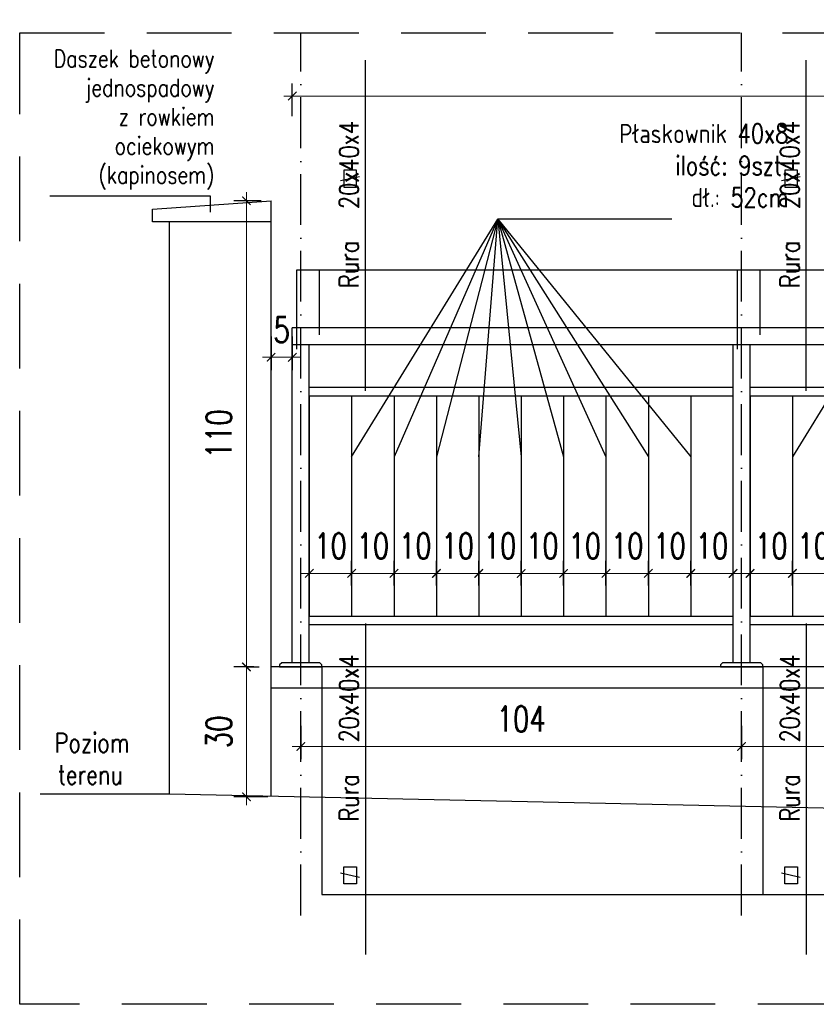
# Model space of a CAD drawing. Header units: millimetres. Extents: x 31969 to 285678, y -69766 to -1123.
# Tile 6 of 161: x 139546 to 139734, y -20531 to -20299. Entities that reach past the tile are written whole.
import ezdxf

# ---------------------------------------------------------------- set-up
doc = ezdxf.new("R2010")
doc.units = ezdxf.units.MM
for name, pattern in [('ACAD_ISO03W100', [30, 12, -18]), ('ACAD_ISO10W100', [18, 12, -3, 0, -3]), ('HIDDEN', [0.375, 0.25, -0.125])]:
    doc.linetypes.add(name, pattern=pattern)
for name, color, linetype in [('a-balustrady detal', 5, 'Continuous'), ('a-opis 2', 1, 'Continuous'), ('a-osie', 4, 'ACAD_ISO10W100'), ('a-przerywana', 250, 'HIDDEN'), ('a-widokowa', 3, 'Continuous'), ('a-wymiary', 11, 'Continuous')]:
    doc.layers.add(name, color=color, linetype=linetype)
doc.styles.add('WYMIAR', font='romans.shx', dxfattribs={"width": 0.8})
doc.styles.add('WYMIARY', font='simplex.shx', dxfattribs={"width": 0.75})
doc.dimstyles.new('MAREK50', dxfattribs={"dimtxt": 12.5, "dimasz": 5, "dimexe": 3, "dimexo": 2, "dimgap": 3.5, "dimtad": 1, "dimdec": 1, "dimdsep": 46, "dimtxsty": 'WYMIARY', "dimblk1": 'ARCHTICK', "dimblk2": 'ARCHTICK', "dimsah": 1, "dimcen": 2.5, "dimdle": 5, "dimadec": 0, "dimazin": 0, "dimtfac": 1, "dimtdec": 1, "dimtmove": 1, "dimatfit": 3, "dimldrblk": 'ARCHTICK', "dimfxl": 0, "dimtolj": 1, "dimtzin": 0, "dimarcsym": 0})

# ---------------------------------------------------------------- blocks, each defined once
blk = doc.blocks.new('_ARCHTICK')
at = {"color": 0, "linetype": 'ByBlock', "const_width": 0.15}
blk.add_lwpolyline([(-0.5, -0.5), (0.5, 0.5)], dxfattribs=at)
blk = doc.blocks.new('*D922')
at = {"layer": 'a-wymiary', "color": 0, "linetype": 'ACAD_ISO03W100', "lineweight": -2, "ltscale": 100}
blk.add_line((139728.72, -20432.33), (139728.72, -20426.44), dxfattribs=at)
at = {"layer": 'a-wymiary', "color": 0, "lineweight": -2, "ltscale": 100}
blk.add_line((139738.72, -20432.33), (139738.72, -20426.44), dxfattribs=at)
at = {"layer": 'a-wymiary', "color": 0, "lineweight": 0, "ltscale": 100}
blk.add_line((139726.72, -20429.44), (139740.72, -20429.44), dxfattribs=at)
at = {"layer": 'DEFPOINTS', "color": 0, "ltscale": 100}
for p in [(139738.72, -20429.44), (139728.72, -20434.33), (139738.72, -20434.33)]:
    blk.add_point(p, dxfattribs=at)
at = {"layer": 'a-wymiary', "color": 0, "lineweight": 0, "ltscale": 100, "xscale": 2, "yscale": 2, "zscale": 2, "rotation": 180}
blk.add_blockref('_ARCHTICK', (139728.72, -20429.44), dxfattribs=at)
at = {"layer": 'a-wymiary', "color": 0, "lineweight": 0, "ltscale": 100, "xscale": 2, "yscale": 2, "zscale": 2}
blk.add_blockref('_ARCHTICK', (139738.72, -20429.44), dxfattribs=at)
at = {"layer": 'a-wymiary', "color": 0, "ltscale": 100, "insert": (139733.72, -20422.94), "char_height": 6, "attachment_point": 5, "style": 'WYMIARY'}
blk.add_mtext('\\A1;10', dxfattribs=at)
blk = doc.blocks.new('*D929')
at = {"layer": 'a-wymiary', "color": 0, "linetype": 'ACAD_ISO03W100', "lineweight": -2, "ltscale": 100}
blk.add_line((139718.72, -20432.33), (139718.72, -20426.44), dxfattribs=at)
at = {"layer": 'a-wymiary', "color": 0, "lineweight": -2, "ltscale": 100}
blk.add_line((139728.72, -20432.33), (139728.72, -20426.44), dxfattribs=at)
at = {"layer": 'a-wymiary', "color": 0, "lineweight": 0, "ltscale": 100}
blk.add_line((139716.72, -20429.44), (139730.72, -20429.44), dxfattribs=at)
at = {"layer": 'DEFPOINTS', "color": 0, "ltscale": 100}
for p in [(139728.72, -20429.44), (139718.72, -20434.33), (139728.72, -20434.33)]:
    blk.add_point(p, dxfattribs=at)
at = {"layer": 'a-wymiary', "color": 0, "lineweight": 0, "ltscale": 100, "xscale": 2, "yscale": 2, "zscale": 2, "rotation": 180}
blk.add_blockref('_ARCHTICK', (139718.72, -20429.44), dxfattribs=at)
at = {"layer": 'a-wymiary', "color": 0, "lineweight": 0, "ltscale": 100, "xscale": 2, "yscale": 2, "zscale": 2}
blk.add_blockref('_ARCHTICK', (139728.72, -20429.44), dxfattribs=at)
at = {"layer": 'a-wymiary', "color": 0, "ltscale": 100, "insert": (139723.72, -20422.94), "char_height": 6, "attachment_point": 5, "style": 'WYMIARY'}
blk.add_mtext('\\A1;10', dxfattribs=at)
blk = doc.blocks.new('*D930')
at = {"layer": 'a-wymiary', "color": 0, "linetype": 'ACAD_ISO03W100', "lineweight": -2, "ltscale": 100}
blk.add_line((139624.72, -20432.33), (139624.72, -20426.44), dxfattribs=at)
at = {"layer": 'a-wymiary', "color": 0, "lineweight": -2, "ltscale": 100}
blk.add_line((139634.72, -20432.33), (139634.72, -20426.44), dxfattribs=at)
at = {"layer": 'a-wymiary', "color": 0, "lineweight": 0, "ltscale": 100}
blk.add_line((139622.72, -20429.44), (139636.72, -20429.44), dxfattribs=at)
at = {"layer": 'DEFPOINTS', "color": 0, "ltscale": 100}
for p in [(139634.72, -20429.44), (139624.72, -20434.33), (139634.72, -20434.33)]:
    blk.add_point(p, dxfattribs=at)
at = {"layer": 'a-wymiary', "color": 0, "lineweight": 0, "ltscale": 100, "xscale": 2, "yscale": 2, "zscale": 2, "rotation": 180}
blk.add_blockref('_ARCHTICK', (139624.72, -20429.44), dxfattribs=at)
at = {"layer": 'a-wymiary', "color": 0, "lineweight": 0, "ltscale": 100, "xscale": 2, "yscale": 2, "zscale": 2}
blk.add_blockref('_ARCHTICK', (139634.72, -20429.44), dxfattribs=at)
at = {"layer": 'a-wymiary', "color": 0, "ltscale": 100, "insert": (139629.72, -20422.94), "char_height": 6, "attachment_point": 5, "style": 'WYMIARY'}
blk.add_mtext('\\A1;10', dxfattribs=at)
blk = doc.blocks.new('*D931')
at = {"layer": 'a-wymiary', "color": 0, "linetype": 'ACAD_ISO03W100', "lineweight": -2, "ltscale": 100}
blk.add_line((139634.72, -20432.33), (139634.72, -20426.44), dxfattribs=at)
at = {"layer": 'a-wymiary', "color": 0, "lineweight": -2, "ltscale": 100}
blk.add_line((139644.72, -20432.33), (139644.72, -20426.44), dxfattribs=at)
at = {"layer": 'a-wymiary', "color": 0, "lineweight": 0, "ltscale": 100}
blk.add_line((139632.72, -20429.44), (139646.72, -20429.44), dxfattribs=at)
at = {"layer": 'DEFPOINTS', "color": 0, "ltscale": 100}
for p in [(139644.72, -20429.44), (139634.72, -20434.33), (139644.72, -20434.33)]:
    blk.add_point(p, dxfattribs=at)
at = {"layer": 'a-wymiary', "color": 0, "lineweight": 0, "ltscale": 100, "xscale": 2, "yscale": 2, "zscale": 2, "rotation": 180}
blk.add_blockref('_ARCHTICK', (139634.72, -20429.44), dxfattribs=at)
at = {"layer": 'a-wymiary', "color": 0, "lineweight": 0, "ltscale": 100, "xscale": 2, "yscale": 2, "zscale": 2}
blk.add_blockref('_ARCHTICK', (139644.72, -20429.44), dxfattribs=at)
at = {"layer": 'a-wymiary', "color": 0, "ltscale": 100, "insert": (139639.72, -20422.94), "char_height": 6, "attachment_point": 5, "style": 'WYMIARY'}
blk.add_mtext('\\A1;10', dxfattribs=at)
blk = doc.blocks.new('*D932')
at = {"layer": 'a-wymiary', "color": 0, "linetype": 'ACAD_ISO03W100', "lineweight": -2, "ltscale": 100}
blk.add_line((139644.72, -20432.33), (139644.72, -20426.44), dxfattribs=at)
at = {"layer": 'a-wymiary', "color": 0, "lineweight": -2, "ltscale": 100}
blk.add_line((139654.72, -20432.33), (139654.72, -20426.44), dxfattribs=at)
at = {"layer": 'a-wymiary', "color": 0, "lineweight": 0, "ltscale": 100}
blk.add_line((139642.72, -20429.44), (139656.72, -20429.44), dxfattribs=at)
at = {"layer": 'DEFPOINTS', "color": 0, "ltscale": 100}
for p in [(139654.72, -20429.44), (139644.72, -20434.33), (139654.72, -20434.33)]:
    blk.add_point(p, dxfattribs=at)
at = {"layer": 'a-wymiary', "color": 0, "lineweight": 0, "ltscale": 100, "xscale": 2, "yscale": 2, "zscale": 2, "rotation": 180}
blk.add_blockref('_ARCHTICK', (139644.72, -20429.44), dxfattribs=at)
at = {"layer": 'a-wymiary', "color": 0, "lineweight": 0, "ltscale": 100, "xscale": 2, "yscale": 2, "zscale": 2}
blk.add_blockref('_ARCHTICK', (139654.72, -20429.44), dxfattribs=at)
at = {"layer": 'a-wymiary', "color": 0, "ltscale": 100, "insert": (139649.72, -20422.94), "char_height": 6, "attachment_point": 5, "style": 'WYMIARY'}
blk.add_mtext('\\A1;10', dxfattribs=at)
blk = doc.blocks.new('*D933')
at = {"layer": 'a-wymiary', "color": 0, "linetype": 'ACAD_ISO03W100', "lineweight": -2, "ltscale": 100}
blk.add_line((139674.72, -20432.33), (139674.72, -20426.44), dxfattribs=at)
at = {"layer": 'a-wymiary', "color": 0, "lineweight": -2, "ltscale": 100}
blk.add_line((139684.72, -20432.33), (139684.72, -20426.44), dxfattribs=at)
at = {"layer": 'a-wymiary', "color": 0, "lineweight": 0, "ltscale": 100}
blk.add_line((139672.72, -20429.44), (139686.72, -20429.44), dxfattribs=at)
at = {"layer": 'DEFPOINTS', "color": 0, "ltscale": 100}
for p in [(139684.72, -20429.44), (139674.72, -20434.33), (139684.72, -20434.33)]:
    blk.add_point(p, dxfattribs=at)
at = {"layer": 'a-wymiary', "color": 0, "lineweight": 0, "ltscale": 100, "xscale": 2, "yscale": 2, "zscale": 2, "rotation": 180}
blk.add_blockref('_ARCHTICK', (139674.72, -20429.44), dxfattribs=at)
at = {"layer": 'a-wymiary', "color": 0, "lineweight": 0, "ltscale": 100, "xscale": 2, "yscale": 2, "zscale": 2}
blk.add_blockref('_ARCHTICK', (139684.72, -20429.44), dxfattribs=at)
at = {"layer": 'a-wymiary', "color": 0, "ltscale": 100, "insert": (139679.72, -20422.94), "char_height": 6, "attachment_point": 5, "style": 'WYMIARY'}
blk.add_mtext('\\A1;10', dxfattribs=at)
blk = doc.blocks.new('*D934')
at = {"layer": 'a-wymiary', "color": 0, "linetype": 'ACAD_ISO03W100', "lineweight": -2, "ltscale": 100}
blk.add_line((139684.72, -20432.33), (139684.72, -20426.44), dxfattribs=at)
at = {"layer": 'a-wymiary', "color": 0, "lineweight": -2, "ltscale": 100}
blk.add_line((139694.72, -20432.33), (139694.72, -20426.44), dxfattribs=at)
at = {"layer": 'a-wymiary', "color": 0, "lineweight": 0, "ltscale": 100}
blk.add_line((139682.72, -20429.44), (139696.72, -20429.44), dxfattribs=at)
at = {"layer": 'DEFPOINTS', "color": 0, "ltscale": 100}
for p in [(139694.72, -20429.44), (139684.72, -20434.33), (139694.72, -20434.33)]:
    blk.add_point(p, dxfattribs=at)
at = {"layer": 'a-wymiary', "color": 0, "lineweight": 0, "ltscale": 100, "xscale": 2, "yscale": 2, "zscale": 2, "rotation": 180}
blk.add_blockref('_ARCHTICK', (139684.72, -20429.44), dxfattribs=at)
at = {"layer": 'a-wymiary', "color": 0, "lineweight": 0, "ltscale": 100, "xscale": 2, "yscale": 2, "zscale": 2}
blk.add_blockref('_ARCHTICK', (139694.72, -20429.44), dxfattribs=at)
at = {"layer": 'a-wymiary', "color": 0, "ltscale": 100, "insert": (139689.72, -20422.94), "char_height": 6, "attachment_point": 5, "style": 'WYMIARY'}
blk.add_mtext('\\A1;10', dxfattribs=at)
blk = doc.blocks.new('*D935')
at = {"layer": 'a-wymiary', "color": 0, "linetype": 'ACAD_ISO03W100', "lineweight": -2, "ltscale": 100}
blk.add_line((139694.72, -20432.33), (139694.72, -20426.44), dxfattribs=at)
at = {"layer": 'a-wymiary', "color": 0, "lineweight": -2, "ltscale": 100}
blk.add_line((139704.72, -20432.33), (139704.72, -20426.44), dxfattribs=at)
at = {"layer": 'a-wymiary', "color": 0, "lineweight": 0, "ltscale": 100}
blk.add_line((139692.72, -20429.44), (139706.72, -20429.44), dxfattribs=at)
at = {"layer": 'DEFPOINTS', "color": 0, "ltscale": 100}
for p in [(139704.72, -20429.44), (139694.72, -20434.33), (139704.72, -20434.33)]:
    blk.add_point(p, dxfattribs=at)
at = {"layer": 'a-wymiary', "color": 0, "lineweight": 0, "ltscale": 100, "xscale": 2, "yscale": 2, "zscale": 2, "rotation": 180}
blk.add_blockref('_ARCHTICK', (139694.72, -20429.44), dxfattribs=at)
at = {"layer": 'a-wymiary', "color": 0, "lineweight": 0, "ltscale": 100, "xscale": 2, "yscale": 2, "zscale": 2}
blk.add_blockref('_ARCHTICK', (139704.72, -20429.44), dxfattribs=at)
at = {"layer": 'a-wymiary', "color": 0, "ltscale": 100, "insert": (139699.72, -20422.94), "char_height": 6, "attachment_point": 5, "style": 'WYMIARY'}
blk.add_mtext('\\A1;10', dxfattribs=at)
blk = doc.blocks.new('*D936')
at = {"layer": 'a-wymiary', "color": 0, "linetype": 'ACAD_ISO03W100', "lineweight": -2, "ltscale": 100}
blk.add_line((139704.72, -20432.33), (139704.72, -20426.44), dxfattribs=at)
at = {"layer": 'a-wymiary', "color": 0, "lineweight": -2, "ltscale": 100}
blk.add_line((139714.72, -20432.33), (139714.72, -20426.44), dxfattribs=at)
at = {"layer": 'a-wymiary', "color": 0, "lineweight": 0, "ltscale": 100}
blk.add_line((139702.72, -20429.44), (139716.72, -20429.44), dxfattribs=at)
at = {"layer": 'DEFPOINTS', "color": 0, "ltscale": 100}
for p in [(139714.72, -20429.44), (139704.72, -20434.33), (139714.72, -20434.33)]:
    blk.add_point(p, dxfattribs=at)
at = {"layer": 'a-wymiary', "color": 0, "lineweight": 0, "ltscale": 100, "xscale": 2, "yscale": 2, "zscale": 2, "rotation": 180}
blk.add_blockref('_ARCHTICK', (139704.72, -20429.44), dxfattribs=at)
at = {"layer": 'a-wymiary', "color": 0, "lineweight": 0, "ltscale": 100, "xscale": 2, "yscale": 2, "zscale": 2}
blk.add_blockref('_ARCHTICK', (139714.72, -20429.44), dxfattribs=at)
at = {"layer": 'a-wymiary', "color": 0, "ltscale": 100, "insert": (139709.72, -20422.94), "char_height": 6, "attachment_point": 5, "style": 'WYMIARY'}
blk.add_mtext('\\A1;10', dxfattribs=at)
blk = doc.blocks.new('*D937')
at = {"layer": 'a-wymiary', "color": 0, "linetype": 'ACAD_ISO03W100', "lineweight": -2, "ltscale": 100}
blk.add_line((139614.72, -20432.33), (139614.72, -20426.44), dxfattribs=at)
at = {"layer": 'a-wymiary', "color": 0, "lineweight": -2, "ltscale": 100}
blk.add_line((139624.72, -20432.33), (139624.72, -20426.44), dxfattribs=at)
at = {"layer": 'a-wymiary', "color": 0, "lineweight": 0, "ltscale": 100}
blk.add_line((139612.72, -20429.44), (139626.72, -20429.44), dxfattribs=at)
at = {"layer": 'DEFPOINTS', "color": 0, "ltscale": 100}
for p in [(139624.72, -20429.44), (139614.72, -20434.33), (139624.72, -20434.33)]:
    blk.add_point(p, dxfattribs=at)
at = {"layer": 'a-wymiary', "color": 0, "lineweight": 0, "ltscale": 100, "xscale": 2, "yscale": 2, "zscale": 2, "rotation": 180}
blk.add_blockref('_ARCHTICK', (139614.72, -20429.44), dxfattribs=at)
at = {"layer": 'a-wymiary', "color": 0, "lineweight": 0, "ltscale": 100, "xscale": 2, "yscale": 2, "zscale": 2}
blk.add_blockref('_ARCHTICK', (139624.72, -20429.44), dxfattribs=at)
at = {"layer": 'a-wymiary', "color": 0, "ltscale": 100, "insert": (139619.72, -20422.94), "char_height": 6, "attachment_point": 5, "style": 'WYMIARY'}
blk.add_mtext('\\A1;10', dxfattribs=at)
blk = doc.blocks.new('*D938')
at = {"layer": 'a-wymiary', "color": 0, "linetype": 'ACAD_ISO03W100', "lineweight": -2, "ltscale": 100}
blk.add_line((139664.72, -20432.33), (139664.72, -20426.44), dxfattribs=at)
at = {"layer": 'a-wymiary', "color": 0, "lineweight": -2, "ltscale": 100}
blk.add_line((139674.72, -20432.33), (139674.72, -20426.44), dxfattribs=at)
at = {"layer": 'a-wymiary', "color": 0, "lineweight": 0, "ltscale": 100}
blk.add_line((139662.72, -20429.44), (139676.72, -20429.44), dxfattribs=at)
at = {"layer": 'DEFPOINTS', "color": 0, "ltscale": 100}
for p in [(139674.72, -20429.44), (139664.72, -20434.33), (139674.72, -20434.33)]:
    blk.add_point(p, dxfattribs=at)
at = {"layer": 'a-wymiary', "color": 0, "lineweight": 0, "ltscale": 100, "xscale": 2, "yscale": 2, "zscale": 2, "rotation": 180}
blk.add_blockref('_ARCHTICK', (139664.72, -20429.44), dxfattribs=at)
at = {"layer": 'a-wymiary', "color": 0, "lineweight": 0, "ltscale": 100, "xscale": 2, "yscale": 2, "zscale": 2}
blk.add_blockref('_ARCHTICK', (139674.72, -20429.44), dxfattribs=at)
at = {"layer": 'a-wymiary', "color": 0, "ltscale": 100, "insert": (139669.72, -20422.94), "char_height": 6, "attachment_point": 5, "style": 'WYMIARY'}
blk.add_mtext('\\A1;10', dxfattribs=at)
blk = doc.blocks.new('*D939')
at = {"layer": 'a-wymiary', "color": 0, "linetype": 'ACAD_ISO03W100', "lineweight": -2, "ltscale": 100}
blk.add_line((139654.72, -20432.33), (139654.72, -20426.44), dxfattribs=at)
at = {"layer": 'a-wymiary', "color": 0, "lineweight": -2, "ltscale": 100}
blk.add_line((139664.72, -20432.33), (139664.72, -20426.44), dxfattribs=at)
at = {"layer": 'a-wymiary', "color": 0, "lineweight": 0, "ltscale": 100}
blk.add_line((139652.72, -20429.44), (139666.72, -20429.44), dxfattribs=at)
at = {"layer": 'DEFPOINTS', "color": 0, "ltscale": 100}
for p in [(139664.72, -20429.44), (139654.72, -20434.33), (139664.72, -20434.33)]:
    blk.add_point(p, dxfattribs=at)
at = {"layer": 'a-wymiary', "color": 0, "lineweight": 0, "ltscale": 100, "xscale": 2, "yscale": 2, "zscale": 2, "rotation": 180}
blk.add_blockref('_ARCHTICK', (139654.72, -20429.44), dxfattribs=at)
at = {"layer": 'a-wymiary', "color": 0, "lineweight": 0, "ltscale": 100, "xscale": 2, "yscale": 2, "zscale": 2}
blk.add_blockref('_ARCHTICK', (139664.72, -20429.44), dxfattribs=at)
at = {"layer": 'a-wymiary', "color": 0, "ltscale": 100, "insert": (139659.72, -20422.94), "char_height": 6, "attachment_point": 5, "style": 'WYMIARY'}
blk.add_mtext('\\A1;10', dxfattribs=at)
blk = doc.blocks.new('*D946')
at = {"layer": 'a-wymiary', "color": 0, "lineweight": -2, "ltscale": 100}
blk.add_line((139716.72, -20465.37), (139716.72, -20473.27), dxfattribs=at)
at = {"layer": 'a-wymiary', "color": 0, "linetype": 'ACAD_ISO03W100', "lineweight": -2, "ltscale": 100}
blk.add_line((139820.72, -20465.37), (139820.72, -20473.27), dxfattribs=at)
at = {"layer": 'a-wymiary', "color": 0, "lineweight": 0, "ltscale": 100}
blk.add_line((139822.72, -20470.27), (139714.72, -20470.27), dxfattribs=at)
at = {"layer": 'DEFPOINTS', "color": 0, "ltscale": 100}
for p in [(139716.72, -20463.37), (139820.72, -20463.37), (139716.72, -20470.27)]:
    blk.add_point(p, dxfattribs=at)
at = {"layer": 'a-wymiary', "color": 0, "lineweight": 0, "ltscale": 100, "xscale": 2, "yscale": 2, "zscale": 2, "rotation": 180}
blk.add_blockref('_ARCHTICK', (139716.72, -20470.27), dxfattribs=at)
at = {"layer": 'a-wymiary', "color": 0, "lineweight": 0, "ltscale": 100, "xscale": 2, "yscale": 2, "zscale": 2}
blk.add_blockref('_ARCHTICK', (139820.72, -20470.27), dxfattribs=at)
at = {"layer": 'a-wymiary', "color": 0, "ltscale": 100, "insert": (139768.72, -20463.77), "char_height": 6, "attachment_point": 5, "style": 'WYMIARY'}
blk.add_mtext('\\A1;104', dxfattribs=at)
blk = doc.blocks.new('*D947')
at = {"layer": 'a-wymiary', "color": 0, "lineweight": -2, "ltscale": 100}
blk.add_line((139612.72, -20465.37), (139612.72, -20473.27), dxfattribs=at)
at = {"layer": 'a-wymiary', "color": 0, "linetype": 'ACAD_ISO03W100', "lineweight": -2, "ltscale": 100}
blk.add_line((139716.72, -20465.37), (139716.72, -20473.27), dxfattribs=at)
at = {"layer": 'a-wymiary', "color": 0, "lineweight": 0, "ltscale": 100}
blk.add_line((139718.72, -20470.27), (139610.72, -20470.27), dxfattribs=at)
at = {"layer": 'DEFPOINTS', "color": 0, "ltscale": 100}
for p in [(139612.72, -20463.37), (139716.72, -20463.37), (139612.72, -20470.27)]:
    blk.add_point(p, dxfattribs=at)
at = {"layer": 'a-wymiary', "color": 0, "lineweight": 0, "ltscale": 100, "xscale": 2, "yscale": 2, "zscale": 2, "rotation": 180}
blk.add_blockref('_ARCHTICK', (139612.72, -20470.27), dxfattribs=at)
at = {"layer": 'a-wymiary', "color": 0, "lineweight": 0, "ltscale": 100, "xscale": 2, "yscale": 2, "zscale": 2}
blk.add_blockref('_ARCHTICK', (139716.72, -20470.27), dxfattribs=at)
at = {"layer": 'a-wymiary', "color": 0, "ltscale": 100, "insert": (139664.72, -20463.77), "char_height": 6, "attachment_point": 5, "style": 'WYMIARY'}
blk.add_mtext('\\A1;104', dxfattribs=at)
blk = doc.blocks.new('*D948')
at = {"layer": 'a-wymiary', "color": 0, "lineweight": 0, "ltscale": 100}
blk.add_line((139599.9, -20449.52), (139599.9, -20484.15), dxfattribs=at)
at = {"layer": 'a-wymiary', "color": 0, "linetype": 'ACAD_ISO03W100', "lineweight": -2, "ltscale": 100}
blk.add_line((139601.61, -20451.52), (139596.9, -20451.52), dxfattribs=at)
at = {"layer": 'a-wymiary', "color": 0, "lineweight": -2, "ltscale": 100}
blk.add_line((139604.98, -20482.15), (139596.9, -20482.15), dxfattribs=at)
at = {"layer": 'DEFPOINTS', "color": 0, "ltscale": 100}
for p in [(139603.61, -20451.52), (139599.9, -20482.15), (139606.98, -20482.15)]:
    blk.add_point(p, dxfattribs=at)
at = {"layer": 'a-wymiary', "color": 0, "lineweight": 0, "ltscale": 100, "xscale": 2, "yscale": 2, "zscale": 2}
for p, rotation in [((139599.9, -20451.52), 90), ((139599.9, -20482.15), 270)]:
    blk.add_blockref('_ARCHTICK', p, dxfattribs=dict(at, rotation=rotation))
at = {"layer": 'a-wymiary', "color": 0, "ltscale": 100, "insert": (139593.4, -20466.83), "char_height": 6, "attachment_point": 5, "rotation": 90, "style": 'WYMIARY'}
blk.add_mtext('\\A1;30', dxfattribs=at)
blk = doc.blocks.new('*D949')
at = {"layer": 'a-wymiary', "color": 0, "lineweight": 0, "ltscale": 100}
blk.add_line((139599.9, -20339.52), (139599.9, -20453.52), dxfattribs=at)
at = {"layer": 'a-wymiary', "color": 0, "linetype": 'ACAD_ISO03W100', "lineweight": -2, "ltscale": 100}
blk.add_line((139603.35, -20341.52), (139596.9, -20341.52), dxfattribs=at)
at = {"layer": 'a-wymiary', "color": 0, "lineweight": -2, "ltscale": 100}
blk.add_line((139599.9, -20451.52), (139602.9, -20451.52), dxfattribs=at)
at = {"layer": 'DEFPOINTS', "color": 0, "ltscale": 100}
for p in [(139605.35, -20341.52), (139598.42, -20451.52), (139599.9, -20451.52)]:
    blk.add_point(p, dxfattribs=at)
at = {"layer": 'a-wymiary', "color": 0, "lineweight": 0, "ltscale": 100, "xscale": 2, "yscale": 2, "zscale": 2}
for p, rotation in [((139599.9, -20341.52), 90), ((139599.9, -20451.52), 270)]:
    blk.add_blockref('_ARCHTICK', p, dxfattribs=dict(at, rotation=rotation))
at = {"layer": 'a-wymiary', "color": 0, "ltscale": 100, "insert": (139593.4, -20396.52), "char_height": 6, "attachment_point": 5, "rotation": 90, "style": 'WYMIARY'}
blk.add_mtext('\\A1;110', dxfattribs=at)
blk = doc.blocks.new('*D954')
at = {"layer": 'a-wymiary', "color": 0, "lineweight": -2, "ltscale": 100}
blk.add_line((139605.72, -20373.52), (139605.72, -20381.46), dxfattribs=at)
at = {"layer": 'a-wymiary', "color": 0, "linetype": 'ACAD_ISO03W100', "lineweight": -2, "ltscale": 100}
blk.add_line((139610.72, -20373.52), (139610.72, -20381.46), dxfattribs=at)
at = {"layer": 'a-wymiary', "color": 0, "lineweight": 0, "ltscale": 100}
for p, q in [((139605.72, -20378.46), (139603.72, -20378.46)), ((139610.72, -20378.46), (139605.72, -20378.46)), ((139610.72, -20378.46), (139612.72, -20378.46))]:
    blk.add_line(p, q, dxfattribs=at)
at = {"layer": 'DEFPOINTS', "color": 0, "ltscale": 100}
for p in [(139605.72, -20371.52), (139610.72, -20371.52), (139605.72, -20378.46)]:
    blk.add_point(p, dxfattribs=at)
at = {"layer": 'a-wymiary', "color": 0, "lineweight": 0, "ltscale": 100, "xscale": 2, "yscale": 2, "zscale": 2}
blk.add_blockref('_ARCHTICK', (139605.72, -20378.46), dxfattribs=at)
at = {"layer": 'a-wymiary', "color": 0, "lineweight": 0, "ltscale": 100, "xscale": 2, "yscale": 2, "zscale": 2, "rotation": 180}
blk.add_blockref('_ARCHTICK', (139610.72, -20378.46), dxfattribs=at)
at = {"layer": 'a-wymiary', "color": 0, "ltscale": 100, "insert": (139608.22, -20371.96), "char_height": 6, "attachment_point": 5, "style": 'WYMIARY'}
blk.add_mtext('\\A1;5', dxfattribs=at)
blk = doc.blocks.new('*D955')
at = {"layer": 'a-wymiary', "color": 0, "lineweight": -2, "ltscale": 100}
blk.add_line((139610.72, -20321.54), (139610.72, -20313.83), dxfattribs=at)
at = {"layer": 'a-wymiary', "color": 0, "linetype": 'ACAD_ISO03W100', "lineweight": -2, "ltscale": 100}
blk.add_line((140030.72, -20321.54), (140030.72, -20313.83), dxfattribs=at)
at = {"layer": 'a-wymiary', "color": 0, "lineweight": 0, "ltscale": 100}
blk.add_line((140032.72, -20316.83), (139608.72, -20316.83), dxfattribs=at)
at = {"layer": 'DEFPOINTS', "color": 0, "ltscale": 100}
for p in [(139610.72, -20316.83), (139610.72, -20323.54), (140030.72, -20323.54)]:
    blk.add_point(p, dxfattribs=at)
at = {"layer": 'a-wymiary', "color": 0, "lineweight": 0, "ltscale": 100, "xscale": 2, "yscale": 2, "zscale": 2, "rotation": 180}
blk.add_blockref('_ARCHTICK', (139610.72, -20316.83), dxfattribs=at)
at = {"layer": 'a-wymiary', "color": 0, "lineweight": 0, "ltscale": 100, "xscale": 2, "yscale": 2, "zscale": 2}
blk.add_blockref('_ARCHTICK', (140030.72, -20316.83), dxfattribs=at)
at = {"layer": 'a-wymiary', "color": 0, "ltscale": 100, "insert": (139820.72, -20310.33), "char_height": 6, "attachment_point": 5, "style": 'WYMIARY'}
blk.add_mtext('\\A1;420', dxfattribs=at)

msp = doc.modelspace()

# ---------------------------------------------------------------- linework, layer by layer
at = {"layer": 'a-balustrady detal', "ltscale": 0.5}
for p, q in [((140030.72, -20371.52), (139610.72, -20371.52)), ((139610.72, -20450.52), (139610.72, -20371.52)), ((140030.72, -20375.52), (139610.72, -20375.52)), ((139614.72, -20450.52), (139614.72, -20375.52)), ((139714.72, -20450.52), (139714.72, -20375.52)), ((139718.72, -20450.52), (139718.72, -20375.52)), ((139614.72, -20385.52), (139714.72, -20385.52)), ((139614.72, -20385.52), (139714.72, -20385.52)), ((139718.72, -20385.52), (139818.72, -20385.52)), ((139614.72, -20387.52), (139714.72, -20387.52)), ((139614.72, -20387.52), (139614.72, -20439.52)), ((139614.72, -20387.52), (139714.72, -20387.52)), ((139624.72, -20387.52), (139624.72, -20439.52)), ((139634.72, -20387.52), (139634.72, -20439.52)), ((139644.72, -20387.52), (139644.72, -20439.52)), ((139654.72, -20387.52), (139654.72, -20439.52)), ((139664.72, -20387.52), (139664.72, -20439.52)), ((139674.72, -20387.52), (139674.72, -20439.52)), ((139684.72, -20387.52), (139684.72, -20439.52)), ((139694.72, -20387.52), (139694.72, -20439.52)), ((139704.72, -20387.52), (139704.72, -20439.52)), ((139718.72, -20387.52), (139818.72, -20387.52)), ((139718.72, -20387.52), (139718.72, -20439.52)), ((139728.72, -20387.52), (139728.72, -20439.52)), ((139614.72, -20439.52), (139714.72, -20439.52)), ((139718.72, -20439.52), (139818.72, -20439.52)), ((139614.72, -20441.52), (139714.72, -20441.52)), ((139718.72, -20441.52), (139818.72, -20441.52))]:
    msp.add_line(p, q, dxfattribs=at)
for points in [[(139607.72, -20451.52), (139617.72, -20451.52), (139617.72, -20451.02), (139617.22, -20450.52), (139608.22, -20450.52), (139607.72, -20451.02)], [(139711.72, -20451.52), (139721.72, -20451.52), (139721.72, -20451.02), (139721.22, -20450.52), (139712.22, -20450.52), (139711.72, -20451.02)]]:
    msp.add_lwpolyline(points, close=True, dxfattribs=at)
at = {"layer": 'a-opis 2', "ltscale": 0.1}
for p, q in [((139627.97, -20386.4), (139627.97, -20308.35)), ((139731.97, -20386.4), (139731.97, -20308.35)), ((139553.49, -20340.33), (139591.34, -20340.33)), ((139591.34, -20340.33), (139591.34, -20344.21)), ((139624.72, -20401.92), (139659.22, -20345.84)), ((139659.22, -20345.84), (139634.72, -20401.92)), ((139659.22, -20345.84), (139644.72, -20401.92)), ((139654.72, -20401.92), (139659.22, -20345.84)), ((139659.22, -20345.84), (139664.72, -20401.92)), ((139700.28, -20345.84), (139659.22, -20345.84)), ((139659.22, -20345.84), (139674.72, -20401.92)), ((139659.22, -20345.84), (139684.72, -20401.92)), ((139659.22, -20345.84), (139694.72, -20401.92)), ((139659.22, -20345.84), (139704.72, -20401.92)), ((139763.22, -20345.84), (139728.72, -20401.92)), ((139611.79, -20357.86), (140096.62, -20357.86)), ((139611.79, -20376.55), (139611.79, -20357.86)), ((139617.06, -20357.86), (139617.06, -20373.17)), ((139715.79, -20376.55), (139715.79, -20357.86)), ((139721.06, -20357.86), (139721.06, -20373.17)), ((139627.97, -20441.26), (139627.97, -20519.31)), ((139731.97, -20441.26), (139731.97, -20519.31)), ((139617.72, -20451.52), (139617.72, -20505.19)), ((139721.72, -20451.52), (139721.72, -20505.19)), ((139617.72, -20505.19), (140096.62, -20505.19))]:
    msp.add_line(p, q, dxfattribs=at)
for points in [[(139626.55, -20335.85), (139622.11, -20336.85)], [(139622.89, -20338.35), (139625.89, -20338.35), (139625.89, -20334.35), (139622.89, -20334.35), (139622.89, -20338.35)], [(139730.55, -20335.85), (139726.11, -20336.85)], [(139726.89, -20338.35), (139729.89, -20338.35), (139729.89, -20334.35), (139726.89, -20334.35), (139726.89, -20338.35)], [(139622.89, -20498.67), (139625.89, -20498.67), (139625.89, -20502.67), (139622.89, -20502.67), (139622.89, -20498.67)], [(139726.89, -20498.67), (139729.89, -20498.67), (139729.89, -20502.67), (139726.89, -20502.67), (139726.89, -20498.67)], [(139626.55, -20501.17), (139622.11, -20500.17)], [(139730.55, -20501.17), (139726.11, -20500.17)]]:
    msp.add_lwpolyline(points, dxfattribs=at)
at = {"layer": 'a-osie'}
for p, q in [((139612.72, -20510.13), (139612.72, -20301.93)), ((139716.72, -20510.13), (139716.72, -20301.93))]:
    msp.add_line(p, q, dxfattribs=at)
at = {"layer": 'a-przerywana', "color": 3, "ltscale": 80}
msp.add_lwpolyline([(139546.4, -20301.93), (140100.52, -20301.93), (140100.52, -20531.1), (139546.4, -20531.1)], close=True, dxfattribs=at)
at = {"layer": 'a-widokowa'}
for p, q in [((139577.72, -20343.52), (139605.72, -20341.52)), ((139605.72, -20482.03), (139605.72, -20341.52)), ((139577.72, -20346.52), (139577.72, -20343.52)), ((139581.72, -20346.52), (139577.72, -20346.52)), ((139581.72, -20481.52), (139581.72, -20346.52)), ((139605.72, -20346.52), (139581.72, -20346.52)), ((140045.72, -20451.52), (139605.72, -20451.52)), ((140045.72, -20456.52), (139605.72, -20456.52)), ((139581.72, -20481.52), (139551.2, -20481.52)), ((140045.72, -20491.52), (139581.72, -20481.52))]:
    msp.add_line(p, q, dxfattribs=at)

# ---------------------------------------------------------------- texts
at = {"layer": 'a-opis 2', "ltscale": 0.1, "style": 'WYMIAR'}
for s, insert, char_height, width, attachment_point in [('Daszek betonowy jednospadowy \\Pz rowkiem ociekowym (kapinosem)', (139592.37, -20338.86), 4.1154, 42.0493, 9), ('Płaskownik 40x8\\Pilość: 9szt.\\Pdł.: 52cm', (139727.75, -20323.41), 4.5269, 94.9255, 3)]:
    msp.add_mtext(s, dxfattribs=dict(at, insert=insert, char_height=char_height, width=width, attachment_point=attachment_point))
at = {"layer": 'a-opis 2', "ltscale": 0.1, "char_height": 4.5269, "width": 94.9255, "rotation": 90, "style": 'WYMIAR'}
for s, insert, attachment_point in [('{\\W5.47498; }Rura   20x40x4', (139621.83, -20379.11), 1), ('{\\W5.47498; }Rura   20x40x4', (139725.83, -20379.11), 1), ('Rura   20x40x4', (139621.83, -20448.54), 3), ('Rura   20x40x4', (139725.83, -20448.54), 3)]:
    msp.add_mtext(s, dxfattribs=dict(at, insert=insert, attachment_point=attachment_point))
at = {"layer": 'a-widokowa', "insert": (139550.66, -20467.13), "char_height": 4.5269, "width": 29.8584, "attachment_point": 1, "style": 'WYMIAR'}
msp.add_mtext('{\\W1.2788; }Poziom \\P{\\W1.52642; }terenu', dxfattribs=at)

# ---------------------------------------------------------------- dimensions: what is measured, and where the dimension line sits
at = {"layer": 'a-wymiary', "ltscale": 100}
for base, p1, p2, picture, middle in [((139610.72, -20316.83), (140030.72, -20323.54), (139610.72, -20323.54), '*D955', (139820.72, -20310.33)), ((139612.72, -20470.27), (139716.72, -20463.37), (139612.72, -20463.37), '*D947', (139664.72, -20463.77)), ((139716.72, -20470.27), (139820.72, -20463.37), (139716.72, -20463.37), '*D946', (139768.72, -20463.77))]:
    dim = msp.add_linear_dim(base=base, p1=p1, p2=p2, dimstyle='MAREK50', override={"dimtxt": 6, "dimasz": 2, "dimdle": 2, "dimfxl": 10, "dimfxlon": 1, "dimlwd": 0}, dxfattribs=at)
    dim.commit()
    dim.dimension.update_dxf_attribs({"geometry": picture, "text_midpoint": middle})
dim = msp.add_linear_dim(base=(139599.9, -20451.52), p1=(139605.35, -20341.52), p2=(139598.42, -20451.52), angle=90, dimstyle='MAREK50', override={"dimtxt": 6, "dimasz": 2, "dimdle": 2, "dimfxl": 10, "dimfxlon": 1, "dimlwd": 0}, dxfattribs=at)
dim.commit()
dim.dimension.update_dxf_attribs({"geometry": '*D949', "text_midpoint": (139593.4, -20396.52)})
for base, p1, p2, picture, middle in [((139605.72, -20378.46), (139610.72, -20371.52), (139605.72, -20371.52), '*D954', (139608.22, -20378.46)), ((139624.72, -20429.44), (139614.72, -20434.33), (139624.72, -20434.33), '*D937', (139619.72, -20429.44)), ((139634.72, -20429.44), (139624.72, -20434.33), (139634.72, -20434.33), '*D930', (139629.72, -20429.44)), ((139644.72, -20429.44), (139634.72, -20434.33), (139644.72, -20434.33), '*D931', (139639.72, -20429.44)), ((139654.72, -20429.44), (139644.72, -20434.33), (139654.72, -20434.33), '*D932', (139649.72, -20429.44)), ((139664.72, -20429.44), (139654.72, -20434.33), (139664.72, -20434.33), '*D939', (139659.72, -20429.44)), ((139674.72, -20429.44), (139664.72, -20434.33), (139674.72, -20434.33), '*D938', (139669.72, -20429.44)), ((139684.72, -20429.44), (139674.72, -20434.33), (139684.72, -20434.33), '*D933', (139679.72, -20429.44)), ((139694.72, -20429.44), (139684.72, -20434.33), (139694.72, -20434.33), '*D934', (139689.72, -20429.44)), ((139704.72, -20429.44), (139694.72, -20434.33), (139704.72, -20434.33), '*D935', (139699.72, -20429.44)), ((139714.72, -20429.44), (139704.72, -20434.33), (139714.72, -20434.33), '*D936', (139709.72, -20429.44)), ((139728.72, -20429.44), (139718.72, -20434.33), (139728.72, -20434.33), '*D929', (139723.72, -20429.44)), ((139738.72, -20429.44), (139728.72, -20434.33), (139738.72, -20434.33), '*D922', (139733.72, -20429.44))]:
    dim = msp.add_linear_dim(base=base, p1=p1, p2=p2, dimstyle='MAREK50', override={"dimtxt": 6, "dimasz": 2, "dimdle": 2, "dimfxl": 10, "dimfxlon": 1, "dimlwd": 0}, dxfattribs=at)
    dim.commit()
    dim.dimension.update_dxf_attribs({"geometry": picture, "text_midpoint": middle, "dimtype": 160})
dim = msp.add_linear_dim(base=(139599.9, -20482.15), p1=(139603.61, -20451.52), p2=(139606.98, -20482.15), angle=90, text='30', dimstyle='MAREK50', override={"dimtxt": 6, "dimasz": 2, "dimdle": 2, "dimfxl": 10, "dimfxlon": 1, "dimlwd": 0}, dxfattribs=at)
dim.commit()
dim.dimension.update_dxf_attribs({"geometry": '*D948', "text_midpoint": (139593.4, -20466.83)})

doc.saveas('drawing.dxf')
